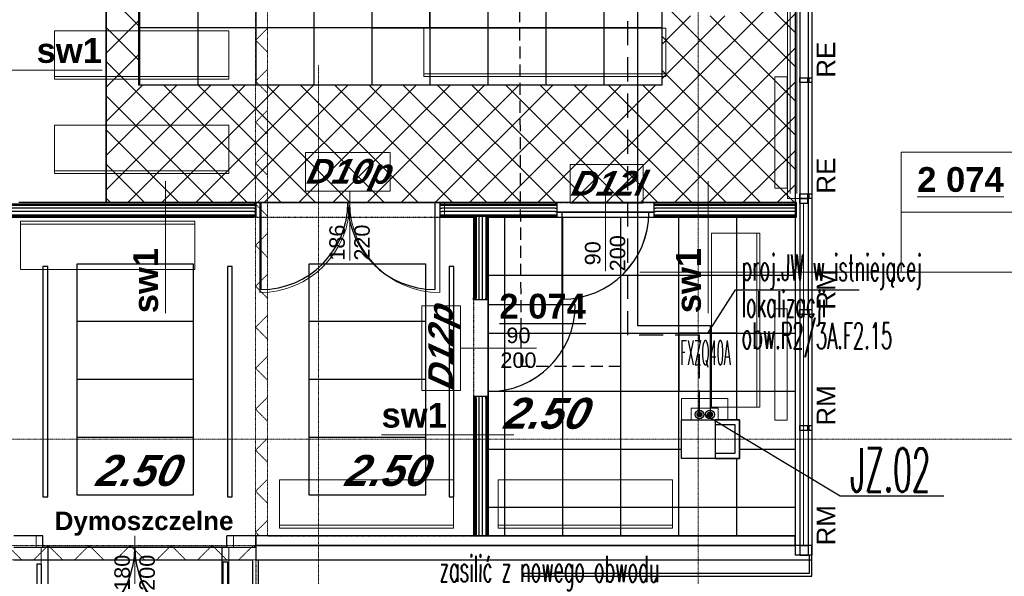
# Model space of a CAD drawing. Header units: millimetres. Extents: x -8838 to 31257, y -6224 to 3754.
# Tile 146 of 185: x 738 to 1756, y -3617 to -3041. Entities that reach past the tile are written whole.
import ezdxf
from ezdxf.enums import TextEntityAlignment as Align

# ---------------------------------------------------------------- set-up
doc = ezdxf.new("R2010")
doc.units = ezdxf.units.MM
doc.header["$LTSCALE"] = 10
doc.header["$MEASUREMENT"] = 0
for name, pattern in [('DASHED', [0.75, 0.5, -0.25]), ('HIDDEN', [0.375, 0.25, -0.125]), ('rzut 2 pietra$0$ArchiTECH.PC 1. Line Type', [0.004, 0.003, -0.001]), ('rzut 2 pietra$0$ArchiTECH.PC 3. Line Type', [0.0013, 0.0003, -0.001]), ('rzut 2 pietra$0$ArchiTECH.PC 4. Line Type', [0.0028, 0.0003, -0.0025]), ('rzut 2 pietra$0$ArchiTECH.PC 5. Line Type', [0.0053, 0.003, -0.001, 0.0003, -0.001]), ('rzut 2 pietra$0$ArchiTECH.PC Solid Line Type', [0]), ('SUFIT_2 PIETRO$0$ArchiTECH.PC 1. Line Type', [0.004, 0.003, -0.001]), ('SUFIT_2 PIETRO$0$ArchiTECH.PC Solid Line Type', [0])]:
    doc.linetypes.add(name, pattern=pattern)
doc.layers.get('0').update_dxf_attribs({"linetype": 'CONTINUOUS', "lineweight": 9})
for name, color, linetype, lineweight in [('_Etap_2_opis', 7, 'CONTINUOUS', 30), ('_Etap_4_klimatyzator_w starej_lokalizacji', 4, 'CONTINUOUS', 30), ('_Etap_4_opis', 7, 'CONTINUOUS', 30), ('_Numer_jednostki', 11, 'CONTINUOUS', 30), ('IS_ARCH', 254, 'CONTINUOUS', 18), ('IS_FREON_GAZ', 22, 'DASHED', 30), ('IS_HC_FREON_CIECZ', 22, 'CONTINUOUS', 30), ('IS_UWAGI', 40, 'CONTINUOUS', 18)]:
    doc.layers.add(name, color=color, linetype=linetype, lineweight=lineweight)
for name, color, linetype in [('IS_HC_IZOLACJA', 42, 'CONTINUOUS'), ('IS_WK_KAN_SKROPLINY', 103, 'HIDDEN'), ('SUFIT_2 PIETRO$0$ELEM KONSTRUKCJI - inwent', 254, 'CONTINUOUS'), ('SUFIT_2 PIETRO$0$INWENTARYZACJA', 254, 'CONTINUOUS'), ('SUFIT_2 PIETRO$0$nr pom PB', 254, 'CONTINUOUS'), ('SUFIT_2 PIETRO$0$OŚWIETLENIE_KULAB', 254, 'CONTINUOUS'), ('SUFIT_2 PIETRO$0$sciany projektowane', 254, 'CONTINUOUS'), ('SUFIT_2 PIETRO$0$SUFIT NOWY 39', 254, 'CONTINUOUS'), ('SUFIT_2 PIETRO$0$TYP SUFITÓW_NOWYCH', 254, 'CONTINUOUS')]:
    doc.layers.add(name, color=color, linetype=linetype)
doc.layers.get('0').freeze()
doc.styles.add('romans1', font='simplex.shx', dxfattribs={"width": 0.8})
doc.styles.add('rzut 2 pietra$0$ArchiTECHStyle1', font='arial.ttf', dxfattribs={"height": 0.16})
doc.styles.add('rzut 2 pietra$0$ArchiTECHStyle2', font='arialbd.ttf', dxfattribs={"height": 0.192})
doc.styles.add('rzut 2 pietra$0$ArchiTECHStyle4', font='arialbi.ttf', dxfattribs={"oblique": 15, "height": 0.256})
doc.styles.add('SUFIT_2 PIETRO$0$ArchiTECHStyle1', font='arialbi.ttf', dxfattribs={"oblique": 15, "height": 0.32})
doc.styles.add('SUFIT_2 PIETRO$0$ArchiTECHStyle3', font='arialbd.ttf', dxfattribs={"height": 0.384})

# ---------------------------------------------------------------- blocks, each defined once
blk = doc.blocks.new('jw_FXZQ40A')
blk.add_lwpolyline([(0, 0), (60, 0), (60, 60), (0, 60)], close=True)
at = {"color": 7, "style": 'romans1', "width": 0.35}
blk.add_text('FXZQ40A', height=25, rotation=359.9189, dxfattribs=at).set_placement((1.5, 27.4))

msp = doc.modelspace()

# ---------------------------------------------------------------- hatches: boundary and pattern name
at = {"layer": 'IS_FREON_GAZ', "ltscale": 5}
msp.add_hatch(color=256, dxfattribs=at).paths.add_polyline_path([(1454.6, -3449.4, 1), (1449.6, -3449.4, 1)])
at = {"layer": 'IS_HC_FREON_CIECZ', "ltscale": 0.02}
msp.add_hatch(color=256, dxfattribs=at).paths.add_polyline_path([(1443.7, -3449.4, 1), (1438.7, -3449.4, 1)])

# ---------------------------------------------------------------- linework, layer by layer
at = {"layer": '_Etap_4_opis'}
for p, q in [((1450, -3365.3), (1478.5, -3320.5)), ((1478.5, -3320.5), (1606.3, -3320.5))]:
    msp.add_line(p, q, dxfattribs=at)
at = {"layer": '_Numer_jednostki'}
msp.add_lwpolyline([(1694, -3534), (1586.5, -3534), (1445.6, -3449.1)], dxfattribs=at)
at = {"layer": 'IS_ARCH', "linetype": 'rzut 2 pietra$0$ArchiTECH.PC 5. Line Type'}
for p, q in [((1440, 773.5), (1440, -3818.9)), ((1047.5, -3087.8), (1047.2, -6167.4)), ((6151.8, -3474.8), (-3581.2, -3474.8))]:
    msp.add_line(p, q, dxfattribs=at)
at = {"layer": 'IS_ARCH', "linetype": 'rzut 2 pietra$0$ArchiTECH.PC Solid Line Type'}
for p, q in [((1540.3, -1708.9), (1540.3, -3594.9)), ((1544.8, -1708.9), (1544.8, -3594.9)), ((1553.8, -3594.9), (1553.8, -1708.9)), ((1557.3, -1708.9), (1557.3, -3594.9)), ((1532.3, -3225.9), (1532.3, -2985.9)), ((1544.8, -2985.9), (1544.8, -3225.9)), ((1535.1, -2993.1), (1535.1, -3220.7)), ((1541.8, -2993.1), (1541.8, -3220.7)), ((774.5, -3102.5), (774.5, -3052.5)), ((774.5, -3052.5), (954.5, -3052.5)), ((954.5, -3052.5), (954.5, -3102.5)), ((1156.4, -3099.8), (1156.4, -3049.8)), ((1156.4, -3049.8), (1406.4, -3049.8)), ((1406.4, -3049.8), (1406.4, -3099.8)), ((717.2, -3093.2), (823.6, -3093.2)), ((954.5, -3099.5), (774.5, -3099.5)), ((954.5, -3102.5), (774.5, -3102.5)), ((1406.4, -3096.8), (1156.4, -3096.8)), ((1406.4, -3099.8), (1156.4, -3099.8)), ((1532, -3100.1), (1519, -3100.1)), ((1519, -3100.1), (1519, -3215.1)), ((1532, -3100.1), (1519, -3100.1)), ((1519, -3100.1), (1519, -3215.1)), ((1532, -3100.1), (1519, -3100.1)), ((1519, -3100.1), (1519, -3215.1)), ((1532, -3100.1), (1519, -3100.1)), ((1519, -3100.1), (1519, -3215.1)), ((1532, -3215.1), (1532, -3100.1)), ((1532, -3215.1), (1532, -3100.1)), ((1532, -3215.1), (1532, -3100.1)), ((1532, -3215.1), (1532, -3100.1)), ((1544.8, -3105.9), (1544.8, -3100.9)), ((1544.8, -3100.9), (1553, -3100.9)), ((1553, -3100.9), (1553, -3105.9)), ((1554.5, -3105.9), (1554.5, -3100.9)), ((1554.5, -3100.9), (1557.3, -3100.9)), ((1557.3, -3100.9), (1557.3, -3105.9)), ((1553, -3105.9), (1544.8, -3105.9)), ((1557.3, -3105.9), (1554.5, -3105.9)), ((774.5, -3200.1), (774.5, -3150.1)), ((774.5, -3150.1), (954.5, -3150.1)), ((954.5, -3150.1), (954.5, -3200.1)), ((1033.9, -3218.3), (1033.9, -3178.3)), ((1033.9, -3178.3), (1121.5, -3178.3)), ((1121.5, -3178.3), (1121.5, -3218.3)), ((1649.6, -3178.1), (2008.4, -3178.1)), ((1649.6, -3178.1), (1649.6, -3302)), ((1307.4, -3230.7), (1307.4, -3190.7)), ((1307.4, -3190.7), (1383.1, -3190.7)), ((1383.1, -3190.7), (1383.1, -3230.7)), ((954.5, -3197.1), (774.5, -3197.1)), ((954.5, -3200.1), (774.5, -3200.1)), ((889.1, -3207.8), (889.1, -3344.6)), ((1450.3, -3207.8), (1450.3, -3344.6)), ((1519, -3215.1), (1532, -3215.1)), ((1519, -3215.1), (1532, -3215.1)), ((1519, -3215.1), (1532, -3215.1)), ((1519, -3215.1), (1532, -3215.1)), ((1121.5, -3218.3), (1033.9, -3218.3)), ((1079.7, -3218.2), (1079.7, -3290.2)), ((1344, -3218.2), (1344, -3301.2)), ((1544.8, -3225.9), (1532.3, -3225.9)), ((1544.8, -3225.9), (1544.8, -3220.9)), ((1544.8, -3220.9), (1553, -3220.9)), ((1553, -3225.9), (1544.8, -3225.9)), ((1544.8, -3230.9), (1544.8, -3225.9)), ((1544.8, -3225.9), (1553, -3225.9)), ((1553, -3220.9), (1553, -3225.9)), ((1553, -3225.9), (1553, -3230.9)), ((1554.5, -3225.9), (1554.5, -3220.9)), ((1554.5, -3220.9), (1557.2, -3220.9)), ((1557.2, -3225.9), (1554.5, -3225.9)), ((1557.2, -3220.9), (1557.2, -3225.9)), ((660.3, -3231.5), (979.7, -3231.5)), ((660.3, -3232.7), (979.7, -3232.7)), ((979.7, -3236), (660.3, -3236)), ((979.7, -3230.2), (737.4, -3230.2)), ((979.7, -3230.2), (981.7, -3230.2)), ((979.7, -3231.5), (981.7, -3231.5)), ((979.7, -3232.7), (981.7, -3232.7)), ((979.7, -3236), (981.7, -3236)), ((981.7, -3230.2), (981.7, -3231.5)), ((981.7, -3230.2), (1177.7, -3230.2)), ((1177.7, -3230.2), (981.7, -3230.2)), ((981.7, -3230.2), (1177.7, -3230.2)), ((981.7, -3231.5), (981.7, -3232.7)), ((981.7, -3232.7), (981.7, -3235.2)), ((981.7, -3235.2), (981.7, -3242.7)), ((986.7, -3230.2), (986.7, -3323.2)), ((1172.7, -3230.2), (1172.7, -3323.2)), ((1179.7, -3230.2), (1177.7, -3230.2)), ((1177.7, -3230.2), (1177.7, -3231.5)), ((1177.7, -3231.5), (1179.7, -3231.5)), ((1177.7, -3231.5), (1177.7, -3232.7)), ((1177.7, -3232.7), (1179.7, -3232.7)), ((1177.7, -3232.7), (1177.7, -3235.2)), ((1177.7, -3235.2), (1177.7, -3242.7)), ((1177.7, -3236), (1179.7, -3236)), ((1257.3, -3230.2), (1179.7, -3230.2)), ((1179.7, -3231.5), (1257.3, -3231.5)), ((1179.7, -3232.7), (1257.3, -3232.7)), ((1257.3, -3236), (1179.7, -3236)), ((1292, -3230.2), (1257.3, -3230.2)), ((1257.3, -3231.5), (1292, -3231.5)), ((1257.3, -3232.7), (1292, -3232.7)), ((1292, -3236), (1257.3, -3236)), ((1292, -3230.2), (1294, -3230.2)), ((1292, -3231.5), (1294, -3231.5)), ((1292, -3232.7), (1294, -3232.7)), ((1292, -3236), (1294, -3236)), ((1294, -3230.2), (1294, -3231.5)), ((1294, -3231.5), (1294, -3232.7)), ((1294, -3232.7), (1294, -3240.2)), ((1383.1, -3230.7), (1307.4, -3230.7)), ((1396, -3230.2), (1394, -3230.2)), ((1394, -3230.2), (1394, -3231.5)), ((1394, -3231.5), (1396, -3231.5)), ((1394, -3231.5), (1394, -3232.7)), ((1394, -3232.7), (1396, -3232.7)), ((1394, -3232.7), (1394, -3240.2)), ((1394, -3236), (1396, -3236)), ((1541.4, -3230.2), (1396, -3230.2)), ((1396, -3231.5), (1541.4, -3231.5)), ((1396, -3232.7), (1541.4, -3232.7)), ((1541.4, -3236), (1396, -3236)), ((1541.4, -3245.2), (1541.4, -3230.2)), ((1553, -3230.9), (1544.8, -3230.9)), ((1548.9, -3230.9), (1548.9, -3584.8)), ((979.7, -3239.4), (660.3, -3239.4)), ((660.3, -3242.7), (979.7, -3242.7)), ((660.3, -3244), (979.7, -3244)), ((660.3, -3245.2), (979.7, -3245.2)), ((979.7, -3239.4), (981.7, -3239.4)), ((979.7, -3242.7), (981.7, -3242.7)), ((979.7, -3244), (981.7, -3244)), ((981.7, -3245.2), (979.7, -3245.2)), ((981.7, -3242.7), (981.7, -3244)), ((981.7, -3244), (981.7, -3245.2)), ((1177.7, -3239.4), (1179.7, -3239.4)), ((1177.7, -3242.7), (1179.7, -3242.7)), ((1177.7, -3242.7), (1177.7, -3244)), ((1177.7, -3244), (1179.7, -3244)), ((1177.7, -3244), (1177.7, -3245.2)), ((1177.7, -3245.2), (1179.7, -3245.2)), ((1257.3, -3239.4), (1179.7, -3239.4)), ((1179.7, -3242.7), (1257.3, -3242.7)), ((1179.7, -3244), (1257.3, -3244)), ((1179.7, -3245.2), (1207.7, -3245.2)), ((1207.7, -3245.2), (1207.7, -3328.7)), ((1209, -3245.2), (1209, -3328.7)), ((1210.2, -3245.2), (1210.2, -3328.7)), ((1213.5, -3328.7), (1213.5, -3245.2)), ((1216.9, -3328.7), (1216.9, -3245.2)), ((1220.2, -3245.2), (1220.2, -3328.7)), ((1221.5, -3245.2), (1221.5, -3328.7)), ((1222.7, -3245.2), (1257.3, -3245.2)), ((1222.7, -3328.7), (1222.7, -3245.2)), ((1292, -3239.4), (1257.3, -3239.4)), ((1257.3, -3242.7), (1292, -3242.7)), ((1257.3, -3244), (1292, -3244)), ((1257.3, -3245.2), (1292, -3245.2)), ((1292, -3239.4), (1294, -3239.4)), ((1292, -3242.7), (1294, -3242.7)), ((1292, -3244), (1294, -3244)), ((1294, -3245.2), (1292, -3245.2)), ((1292, -3245.2), (1294, -3245.2)), ((1294, -3240.2), (1294, -3242.7)), ((1294, -3240.2), (1394, -3240.2)), ((1394, -3240.2), (1294, -3240.2)), ((1294, -3240.2), (1394, -3240.2)), ((1294, -3242.7), (1294, -3244)), ((1294, -3244), (1294, -3245.2)), ((1299, -3240.2), (1299, -3330.2)), ((1394, -3239.4), (1396, -3239.4)), ((1394, -3240.2), (1394, -3242.7)), ((1394, -3242.7), (1396, -3242.7)), ((1394, -3242.7), (1394, -3244)), ((1394, -3244), (1396, -3244)), ((1394, -3244), (1394, -3245.2)), ((1394, -3245.2), (1396, -3245.2)), ((1394, -3245.2), (1396, -3245.2)), ((1541.4, -3239.4), (1396, -3239.4)), ((1396, -3242.7), (1541.4, -3242.7)), ((1396, -3244), (1541.4, -3244)), ((1396, -3245.2), (1541.4, -3245.2)), ((1649.6, -3240.1), (2008.4, -3240.1)), ((919.4, -3249.4), (739.4, -3249.4)), ((739.4, -3249.4), (739.4, -3299.4)), ((919.4, -3252.4), (739.4, -3252.4)), ((919.4, -3299.4), (919.4, -3249.4)), ((1503.6, -3261.7), (1453.6, -3261.7)), ((1453.6, -3261.7), (1453.6, -3441.7)), ((1500.6, -3441.7), (1500.6, -3261.7)), ((1503.6, -3441.7), (1503.6, -3261.7)), ((739.4, -3299.4), (919.4, -3299.4)), ((1649.6, -3302), (1379.6, -3302)), ((1649.6, -3302), (2008.4, -3302)), ((1154.2, -3424.5), (1154.2, -3336.9)), ((1154.2, -3336.9), (1194.2, -3336.9)), ((1194.2, -3336.9), (1194.2, -3424.5)), ((1207.7, -3330.7), (1207.7, -3328.7)), ((1209, -3330.7), (1207.7, -3330.7)), ((1209, -3330.7), (1209, -3328.7)), ((1210.2, -3330.7), (1209, -3330.7)), ((1210.2, -3330.7), (1210.2, -3328.7)), ((1217.7, -3330.7), (1210.2, -3330.7)), ((1213.5, -3330.7), (1213.5, -3328.7)), ((1216.9, -3330.7), (1216.9, -3328.7)), ((1220.2, -3330.7), (1217.7, -3330.7)), ((1220.2, -3330.7), (1220.2, -3328.7)), ((1221.5, -3330.7), (1220.2, -3330.7)), ((1221.5, -3330.7), (1221.5, -3328.7)), ((1222.7, -3330.7), (1221.5, -3330.7)), ((1222.7, -3328.7), (1222.7, -3330.7)), ((1222.7, -3330.7), (1222.7, -3430.7)), ((1222.7, -3430.7), (1222.7, -3330.7)), ((1222.7, -3330.7), (1222.7, -3430.7)), ((1222.7, -3335.7), (1312.7, -3335.7)), ((1532, -3340.1), (1519, -3340.1)), ((1519, -3340.1), (1519, -3455.1)), ((1532, -3340.1), (1519, -3340.1)), ((1519, -3340.1), (1519, -3455.1)), ((1532, -3455.1), (1532, -3340.1)), ((1532, -3455.1), (1532, -3340.1)), ((1544.6, -3345.9), (1544.6, -3340.9)), ((1544.6, -3340.9), (1553.8, -3340.9)), ((1553.8, -3345.9), (1544.6, -3345.9)), ((1553.8, -3340.9), (1553.8, -3345.9)), ((1554.5, -3345.9), (1554.5, -3340.9)), ((1554.5, -3340.9), (1557.2, -3340.9)), ((1557.2, -3345.9), (1554.5, -3345.9)), ((1557.2, -3340.9), (1557.2, -3345.9)), ((1194.1, -3380.7), (1272.7, -3380.7)), ((1194.2, -3424.5), (1154.2, -3424.5)), ((1209, -3430.7), (1207.7, -3430.7)), ((1207.7, -3430.7), (1207.7, -3432.7)), ((1207.7, -3432.7), (1207.7, -3574.8)), ((1210.2, -3430.7), (1209, -3430.7)), ((1209, -3432.7), (1209, -3430.7)), ((1209, -3432.7), (1209, -3574.8)), ((1217.7, -3430.7), (1210.2, -3430.7)), ((1210.2, -3432.7), (1210.2, -3430.7)), ((1210.2, -3432.7), (1210.2, -3574.8)), ((1213.5, -3432.7), (1213.5, -3430.7)), ((1213.5, -3574.8), (1213.5, -3432.7)), ((1216.9, -3432.7), (1216.9, -3430.7)), ((1216.9, -3574.8), (1216.9, -3432.7)), ((1220.2, -3430.7), (1217.7, -3430.7)), ((1221.5, -3430.7), (1220.2, -3430.7)), ((1220.2, -3432.7), (1220.2, -3430.7)), ((1220.2, -3432.7), (1220.2, -3574.8)), ((1222.7, -3430.7), (1221.5, -3430.7)), ((1221.5, -3432.7), (1221.5, -3430.7)), ((1221.5, -3432.7), (1221.5, -3574.8)), ((1222.7, -3432.7), (1222.7, -3430.7)), ((1222.7, -3574.8), (1222.7, -3432.7)), ((1453.6, -3441.7), (1503.6, -3441.7)), ((1422.5, -3454.8), (1457.5, -3454.8)), ((1422.5, -3494.8), (1422.5, -3454.8)), ((1422.5, -3454.8), (1457.5, -3454.8)), ((1422.5, -3494.8), (1422.5, -3454.8)), ((1457.5, -3454.8), (1457.5, -3494.8)), ((1457.5, -3454.8), (1457.5, -3494.8)), ((1457.6, -3454.8), (1457.6, -3459.8)), ((1482.6, -3454.8), (1457.6, -3454.8)), ((1457.6, -3459.8), (1477.6, -3459.8)), ((1477.6, -3459.8), (1477.6, -3489.8)), ((1482.6, -3494.8), (1482.6, -3454.8)), ((1519, -3455.1), (1532, -3455.1)), ((1519, -3455.1), (1532, -3455.1)), ((1544.8, -3465.9), (1544.8, -3460.9)), ((1544.8, -3460.9), (1553, -3460.9)), ((1553, -3460.9), (1553, -3465.9)), ((1554.5, -3465.9), (1554.5, -3460.9)), ((1554.5, -3460.9), (1557.3, -3460.9)), ((1557.3, -3460.9), (1557.3, -3465.9)), ((1249.2, -3470.6), (1112.5, -3470.6)), ((1553, -3465.9), (1544.8, -3465.9)), ((1557.3, -3465.9), (1554.5, -3465.9)), ((1477.6, -3489.8), (1457.6, -3489.8)), ((1457.6, -3489.8), (1457.6, -3494.8)), ((1457.5, -3494.8), (1422.5, -3494.8)), ((1457.5, -3494.8), (1422.5, -3494.8)), ((1457.6, -3494.8), (1482.6, -3494.8)), ((1187, -3516.9), (1007, -3516.9)), ((1007, -3516.9), (1007, -3566.9)), ((1187, -3566.9), (1187, -3516.9)), ((1413.2, -3516.9), (1233.2, -3516.9)), ((1233.2, -3516.9), (1233.2, -3566.9)), ((1413.2, -3566.9), (1413.2, -3516.9)), ((1007, -3563.9), (1187, -3563.9)), ((1007, -3566.9), (1187, -3566.9)), ((1233.2, -3563.9), (1413.2, -3563.9)), ((1233.2, -3566.9), (1413.2, -3566.9)), ((755.5, -3574.8), (732.5, -3574.8)), ((755.5, -3581.8), (755.5, -3574.8)), ((755.5, -3586.8), (755.5, -3581.8)), ((857.5, -3574.8), (857.5, -3631.8)), ((982.5, -3574.8), (959.5, -3574.8)), ((959.5, -3581.8), (959.5, -3574.8)), ((959.5, -3586.8), (959.5, -3581.8)), ((982.5, -3586.8), (982.5, -3574.8)), ((1540, -3574.8), (982.5, -3574.8)), ((982.5, -3574.8), (982.5, -3584.8)), ((982.5, -3574.8), (982.5, -3574.8)), ((1207.7, -3574.8), (1222.7, -3574.8)), ((1540, -3584.8), (1540, -3574.8)), ((732.5, -3586.8), (755.5, -3586.8)), ((755.5, -3586.8), (959.5, -3586.8)), ((959.5, -3586.8), (755.5, -3586.8)), ((760.5, -3586.8), (760.5, -3683.8)), ((954.5, -3586.8), (954.5, -3683.8)), ((959.5, -3586.8), (982.5, -3586.8)), ((959.5, -3586.8), (959.5, -3586.8)), ((982.5, -3584.8), (1540, -3584.8)), ((1557.3, -3584.8), (982.5, -3584.8)), ((982.5, -3584.8), (982.5, -3599.8)), ((982.5, -3584.8), (982.5, -3584.8)), ((1544.8, -3584.9), (1553.8, -3584.9)), ((1557.3, -3599.8), (1557.3, -3584.8)), ((982.5, -3599.8), (1557.3, -3599.8)), ((985, -3599.8), (985, -3992.4)), ((1545.8, -3594.9), (1540.3, -3594.9)), ((1544.8, -3594.9), (1553.8, -3594.9)), ((1553.8, -3594.9), (1545.8, -3594.9)), ((1557.3, -3594.9), (1553.8, -3594.9)), ((1557.5, -3594.9), (1554.5, -3594.9)), ((1554.5, -3594.9), (1554.5, -3613.8)), ((1557.5, -3616.8), (1557.5, -3594.9)), ((1259.2, -3613.8), (1259.2, -3616.8)), ((1554.5, -3613.8), (1259.2, -3613.8)), ((1259.2, -3616.8), (1557.5, -3616.8))]:
    msp.add_line(p, q, dxfattribs=at)
at = {"layer": 'IS_ARCH', "linetype": 'rzut 2 pietra$0$ArchiTECH.PC 3. Line Type'}
for p, q in [((982.3, -3574.8), (982.3, -1789.3)), ((994.5, -1789.3), (994.5, -3574.8)), ((994.5, -3574.8), (982.3, -3574.8)), ((725.4, -3584.8), (982.5, -3584.8)), ((982.5, -3584.8), (982.5, -3599.8)), ((982.5, -3599.8), (725.4, -3599.8))]:
    msp.add_line(p, q, dxfattribs=at)
at = {"layer": 'IS_ARCH', "linetype": 'rzut 2 pietra$0$ArchiTECH.PC 4. Line Type'}
for p, q in [((994.5, -3050), (982.3, -3062.1)), ((982.3, -3062.1), (994.5, -3074.3)), ((994.5, -3092.4), (982.3, -3104.6)), ((982.3, -3104.6), (994.5, -3116.8)), ((994.5, -3134.8), (982.3, -3147)), ((982.3, -3147), (994.5, -3159.2)), ((994.5, -3177.2), (982.3, -3189.4)), ((982.3, -3189.4), (994.5, -3201.6)), ((994.5, -3219.7), (982.3, -3231.8)), ((982.3, -3231.8), (994.5, -3244)), ((994.5, -3262.1), (982.3, -3274.3)), ((982.3, -3274.3), (994.5, -3286.5)), ((994.5, -3304.5), (982.3, -3316.7)), ((982.3, -3316.7), (994.5, -3328.9)), ((994.5, -3346.9), (982.3, -3359.1)), ((982.3, -3359.1), (994.5, -3371.3)), ((994.5, -3389.4), (982.3, -3401.6)), ((982.3, -3401.6), (994.5, -3413.7)), ((994.5, -3431.8), (982.3, -3444)), ((982.3, -3444), (994.5, -3456.2)), ((994.5, -3474.2), (982.3, -3486.4)), ((982.3, -3486.4), (994.5, -3498.6)), ((994.5, -3516.6), (982.3, -3528.8)), ((982.3, -3528.8), (994.5, -3541)), ((994.5, -3559.1), (982.3, -3571.3)), ((982.3, -3571.3), (985.9, -3574.8)), ((725.4, -3584.8), (740.4, -3599.8)), ((767.8, -3584.8), (752.8, -3599.8)), ((767.8, -3584.8), (782.8, -3599.8)), ((810.2, -3584.8), (795.2, -3599.8)), ((810.2, -3584.8), (825.2, -3599.8)), ((852.7, -3584.8), (837.7, -3599.8)), ((852.7, -3584.8), (867.7, -3599.8)), ((895.1, -3584.8), (880.1, -3599.8)), ((895.1, -3584.8), (910.1, -3599.8)), ((937.5, -3584.8), (922.5, -3599.8)), ((937.5, -3584.8), (952.5, -3599.8)), ((979.9, -3584.8), (964.9, -3599.8)), ((979.9, -3584.8), (982.5, -3587.4))]:
    msp.add_line(p, q, dxfattribs=at)
at = {"layer": 'IS_ARCH', "linetype": 'rzut 2 pietra$0$ArchiTECH.PC 1. Line Type'}
for p, q in [((981.7, -3230.2), (1177.7, -3230.2)), ((1294, -3230.2), (1394, -3230.2)), ((981.7, -3245.2), (1177.7, -3245.2)), ((1294, -3245.2), (1394, -3245.2)), ((1207.7, -3330.7), (1207.7, -3430.7)), ((1222.7, -3330.7), (1222.7, -3430.7)), ((995, -3574.8), (1540, -3574.8)), ((982.5, -3599.8), (982.5, -4004.4))]:
    msp.add_line(p, q, dxfattribs=at)
at = {"layer": 'IS_ARCH', "linetype": 'rzut 2 pietra$0$ArchiTECH.PC Solid Line Type'}
for centre, radius, start, end in [((986.7, -3230.2), 93, 270, 0), ((1172.7, -3230.2), 93, 180, 270), ((1299, -3240.2), 90, 270, 0), ((1222.7, -3335.7), 90, 270, 0), ((760.5, -3586.8), 97, 270, 0), ((954.5, -3586.8), 97, 180, 270)]:
    msp.add_arc(centre, radius, start, end, dxfattribs=at)
at = {"layer": 'IS_FREON_GAZ', "ltscale": 5}
msp.add_lwpolyline([(1441.2, -3449.4), (1441.2, -3367.3), (1367, -3367.3), (1367, -3027.7)], dxfattribs=at)
msp.add_circle((1452.1, -3449.4), 2.5, dxfattribs=at)
at = {"layer": 'IS_HC_FREON_CIECZ', "ltscale": 0.02}
msp.add_lwpolyline([(1377, -3017.7), (1377, -3357.3), (1452.1, -3357.3), (1452.1, -3449.4)], dxfattribs=at)
msp.add_circle((1441.2, -3449.4), 2.5, dxfattribs=at)
at = {"layer": 'IS_HC_IZOLACJA'}
for centre in [(1441.2, -3449.4), (1452.1, -3449.4)]:
    msp.add_circle(centre, 4.5, dxfattribs=at)
at = {"layer": 'IS_UWAGI'}
for points in [[(1466.9, -3433), (1422.5, -3432.9), (1422.5, -3454.9)], [(1432.5, -3432.9), (1470.5, -3433), (1470.5, -3455)], [(1460.5, -3443), (1432.5, -3442.9), (1432.5, -3454.9)], [(1432.5, -3442.9), (1460.5, -3443), (1460.5, -3455)]]:
    msp.add_lwpolyline(points, dxfattribs=at)
at = {"layer": 'IS_WK_KAN_SKROPLINY', "lineweight": 30, "ltscale": 5}
msp.add_lwpolyline([(1360, -3399.8), (1257, -3399.8), (1253.5, -2526.9), (1162.5, -2526.9)], dxfattribs=at)
at = {"layer": 'SUFIT_2 PIETRO$0$ELEM KONSTRUKCJI - inwent', "linetype": 'SUFIT_2 PIETRO$0$ArchiTECH.PC Solid Line Type'}
for p, q in [((1422.5, -3454.8), (1457.5, -3454.8)), ((1422.5, -3494.8), (1422.5, -3454.8)), ((1422.5, -3454.8), (1457.5, -3454.8)), ((1422.5, -3494.8), (1422.5, -3454.8)), ((1457.5, -3454.8), (1457.5, -3494.8)), ((1457.5, -3454.8), (1457.5, -3494.8)), ((1457.5, -3494.8), (1422.5, -3494.8)), ((1457.5, -3494.8), (1422.5, -3494.8))]:
    msp.add_line(p, q, dxfattribs=at)
at = {"layer": 'SUFIT_2 PIETRO$0$INWENTARYZACJA', "linetype": 'SUFIT_2 PIETRO$0$ArchiTECH.PC Solid Line Type'}
for p, q in [((1540.3, -1708.9), (1540.3, -3594.9)), ((1544.8, -1708.9), (1544.8, -3594.9)), ((1553.8, -3594.9), (1553.8, -1708.9)), ((1557.3, -1708.9), (1557.3, -3594.9)), ((1544.8, -3100.9), (1553, -3100.9)), ((1544.8, -3105.9), (1544.8, -3100.9)), ((1553, -3100.9), (1553, -3105.9)), ((1554.5, -3100.9), (1557.3, -3100.9)), ((1554.5, -3105.9), (1554.5, -3100.9)), ((1557.3, -3100.9), (1557.3, -3105.9)), ((1553, -3105.9), (1544.8, -3105.9)), ((1557.3, -3105.9), (1554.5, -3105.9)), ((1544.8, -3220.9), (1553, -3220.9)), ((1544.8, -3225.9), (1544.8, -3220.9)), ((1544.8, -3225.9), (1553, -3225.9)), ((1544.8, -3230.9), (1544.8, -3225.9)), ((1553, -3225.9), (1544.8, -3225.9)), ((1553, -3220.9), (1553, -3225.9)), ((1553, -3225.9), (1553, -3230.9)), ((1554.5, -3220.9), (1557.2, -3220.9)), ((1554.5, -3225.9), (1554.5, -3220.9)), ((1557.2, -3225.9), (1554.5, -3225.9)), ((1557.2, -3220.9), (1557.2, -3225.9)), ((1553, -3230.9), (1544.8, -3230.9)), ((1544.6, -3340.9), (1553.8, -3340.9)), ((1544.6, -3345.9), (1544.6, -3340.9)), ((1553.8, -3345.9), (1544.6, -3345.9)), ((1553.8, -3340.9), (1553.8, -3345.9)), ((1554.5, -3340.9), (1557.2, -3340.9)), ((1554.5, -3345.9), (1554.5, -3340.9)), ((1557.2, -3345.9), (1554.5, -3345.9)), ((1557.2, -3340.9), (1557.2, -3345.9)), ((1457.6, -3454.8), (1457.6, -3459.8)), ((1482.6, -3454.8), (1457.6, -3454.8)), ((1457.6, -3459.8), (1477.6, -3459.8)), ((1477.6, -3459.8), (1477.6, -3489.8)), ((1482.6, -3494.8), (1482.6, -3454.8)), ((1544.8, -3460.9), (1553, -3460.9)), ((1544.8, -3465.9), (1544.8, -3460.9)), ((1553, -3460.9), (1553, -3465.9)), ((1554.5, -3460.9), (1557.3, -3460.9)), ((1554.5, -3465.9), (1554.5, -3460.9)), ((1557.3, -3460.9), (1557.3, -3465.9)), ((1553, -3465.9), (1544.8, -3465.9)), ((1557.3, -3465.9), (1554.5, -3465.9)), ((1477.6, -3489.8), (1457.6, -3489.8)), ((1457.6, -3489.8), (1457.6, -3494.8)), ((1457.6, -3494.8), (1482.6, -3494.8)), ((982.5, -3574.8), (982.5, -3584.8)), ((982.5, -3574.8), (982.5, -3574.8)), ((1540, -3574.8), (982.5, -3574.8)), ((1540, -3584.8), (1540, -3574.8)), ((982.5, -3584.8), (982.5, -3584.8)), ((1557.3, -3584.8), (982.5, -3584.8)), ((982.5, -3584.8), (982.5, -3599.8)), ((982.5, -3584.8), (1540, -3584.8)), ((1544.8, -3584.9), (1553.8, -3584.9)), ((1557.3, -3599.8), (1557.3, -3584.8)), ((982.5, -3599.8), (1557.3, -3599.8)), ((985, -3599.8), (985, -3992.4)), ((1545.8, -3594.9), (1540.3, -3594.9)), ((1544.8, -3594.9), (1553.8, -3594.9)), ((1553.8, -3594.9), (1545.8, -3594.9)), ((1557.3, -3594.9), (1553.8, -3594.9)), ((1557.5, -3594.9), (1554.5, -3594.9)), ((1554.5, -3594.9), (1554.5, -3613.8)), ((1557.5, -3616.8), (1557.5, -3594.9)), ((1259.2, -3613.8), (1259.2, -3616.8)), ((1554.5, -3613.8), (1259.2, -3613.8)), ((1259.2, -3616.8), (1557.5, -3616.8))]:
    msp.add_line(p, q, dxfattribs=at)
at = {"layer": 'SUFIT_2 PIETRO$0$INWENTARYZACJA', "linetype": 'SUFIT_2 PIETRO$0$ArchiTECH.PC 1. Line Type'}
for p, q in [((995, -3574.8), (1540, -3574.8)), ((982.5, -3599.8), (982.5, -4004.4))]:
    msp.add_line(p, q, dxfattribs=at)
at = {"layer": 'SUFIT_2 PIETRO$0$OŚWIETLENIE_KULAB', "linetype": 'SUFIT_2 PIETRO$0$ArchiTECH.PC Solid Line Type'}
for p, q in [((1222.8, -3245.3), (1540, -3245.3)), ((1222.8, -3245.3), (1222.8, -3574.8)), ((1540, -3245.3), (1540, -3574.8)), ((767.4, -3296.3), (762.4, -3296.3)), ((762.4, -3296.3), (762.4, -3534.5)), ((767.4, -3296.3), (762.4, -3296.3)), ((762.4, -3296.3), (762.4, -3534.5)), ((767.4, -3534.5), (767.4, -3296.3)), ((767.4, -3534.5), (767.4, -3296.3)), ((958.1, -3296.3), (953.1, -3296.3)), ((953.1, -3296.3), (953.1, -3534.5)), ((958.1, -3296.3), (953.1, -3296.3)), ((953.1, -3296.3), (953.1, -3534.5)), ((958.1, -3534.5), (958.1, -3296.3)), ((958.1, -3534.5), (958.1, -3296.3)), ((1187.3, -3296.3), (1182.3, -3296.3)), ((1182.3, -3296.3), (1182.3, -3534.5)), ((1187.3, -3296.3), (1182.3, -3296.3)), ((1182.3, -3296.3), (1182.3, -3534.5)), ((1187.3, -3534.5), (1187.3, -3296.3)), ((1187.3, -3534.5), (1187.3, -3296.3)), ((762.4, -3534.5), (767.4, -3534.5)), ((762.4, -3534.5), (767.4, -3534.5)), ((953.1, -3534.5), (958.1, -3534.5)), ((953.1, -3534.5), (958.1, -3534.5)), ((1182.3, -3534.5), (1187.3, -3534.5)), ((1182.3, -3534.5), (1187.3, -3534.5)), ((1222.8, -3574.8), (1540, -3574.8)), ((953.6, -3602.2), (948.6, -3602.2)), ((948.6, -3602.2), (948.6, -4433.4)), ((953.6, -3602.2), (948.6, -3602.2)), ((948.6, -3602.2), (948.6, -4433.4)), ((953.6, -4433.4), (953.6, -3602.2)), ((953.6, -4433.4), (953.6, -3602.2)), ((761.1, -3604.1), (756.1, -3604.1)), ((756.1, -3604.1), (756.1, -4435.3)), ((761.1, -3604.1), (756.1, -3604.1)), ((756.1, -3604.1), (756.1, -4435.3)), ((761.1, -4435.3), (761.1, -3604.1)), ((761.1, -4435.3), (761.1, -3604.1))]:
    msp.add_line(p, q, dxfattribs=at)
at = {"layer": 'SUFIT_2 PIETRO$0$sciany projektowane', "linetype": 'SUFIT_2 PIETRO$0$ArchiTECH.PC Solid Line Type'}
for p, q in [((660.3, -3231.4), (980.7, -3231.4)), ((660.3, -3232.7), (980.7, -3232.7)), ((980.7, -3236), (660.3, -3236)), ((980.7, -3230.1), (737.4, -3230.1)), ((980.7, -3230.1), (982.7, -3230.1)), ((980.7, -3231.4), (982.7, -3231.4)), ((980.7, -3232.7), (982.7, -3232.7)), ((980.7, -3236), (982.7, -3236)), ((982.7, -3230.1), (982.7, -3231.4)), ((982.7, -3230.1), (1172.7, -3230.1)), ((1172.7, -3230.1), (982.7, -3230.1)), ((982.7, -3230.1), (1172.7, -3230.1)), ((982.7, -3231.4), (982.7, -3232.7)), ((982.7, -3232.7), (982.7, -3235.1)), ((982.7, -3235.1), (982.7, -3242.7)), ((987.7, -3230.1), (987.7, -3320.1)), ((1167.7, -3230.1), (1167.7, -3320.1)), ((1174.7, -3230.1), (1172.7, -3230.1)), ((1172.7, -3230.1), (1172.7, -3231.4)), ((1172.7, -3231.4), (1174.7, -3231.4)), ((1172.7, -3231.4), (1172.7, -3232.7)), ((1172.7, -3232.7), (1174.7, -3232.7)), ((1172.7, -3232.7), (1172.7, -3235.1)), ((1172.7, -3235.1), (1172.7, -3242.7)), ((1172.7, -3236), (1174.7, -3236)), ((1257.3, -3230.1), (1174.7, -3230.1)), ((1174.7, -3231.4), (1257.3, -3231.4)), ((1174.7, -3232.7), (1257.3, -3232.7)), ((1257.3, -3236), (1174.7, -3236)), ((1291.9, -3230.1), (1257.3, -3230.1)), ((1257.3, -3231.4), (1291.9, -3231.4)), ((1257.3, -3232.7), (1291.9, -3232.7)), ((1291.9, -3236), (1257.3, -3236)), ((1291.9, -3230.1), (1293.9, -3230.1)), ((1291.9, -3231.4), (1293.9, -3231.4)), ((1291.9, -3232.7), (1293.9, -3232.7)), ((1291.9, -3236), (1293.9, -3236)), ((1293.9, -3230.1), (1293.9, -3231.4)), ((1293.9, -3231.4), (1293.9, -3232.7)), ((1293.9, -3232.7), (1293.9, -3240.1)), ((1395.9, -3230.1), (1393.9, -3230.1)), ((1393.9, -3230.1), (1393.9, -3231.4)), ((1393.9, -3231.4), (1395.9, -3231.4)), ((1393.9, -3231.4), (1393.9, -3232.7)), ((1393.9, -3232.7), (1395.9, -3232.7)), ((1393.9, -3232.7), (1393.9, -3240.1)), ((1393.9, -3236), (1395.9, -3236)), ((1541.4, -3230.1), (1395.9, -3230.1)), ((1395.9, -3231.4), (1541.4, -3231.4)), ((1395.9, -3232.7), (1541.4, -3232.7)), ((1541.4, -3236), (1395.9, -3236)), ((1541.4, -3245.3), (1541.4, -3230.1)), ((980.7, -3239.4), (660.3, -3239.4)), ((660.3, -3242.7), (980.7, -3242.7)), ((660.3, -3244), (980.7, -3244)), ((660.3, -3245.3), (980.7, -3245.3)), ((980.7, -3239.4), (982.7, -3239.4)), ((980.7, -3242.7), (982.7, -3242.7)), ((980.7, -3244), (982.7, -3244)), ((982.7, -3245.3), (980.7, -3245.3)), ((982.7, -3242.7), (982.7, -3244)), ((982.7, -3244), (982.7, -3245.3)), ((1172.7, -3239.4), (1174.7, -3239.4)), ((1172.7, -3242.7), (1174.7, -3242.7)), ((1172.7, -3242.7), (1172.7, -3244)), ((1172.7, -3244), (1174.7, -3244)), ((1172.7, -3244), (1172.7, -3245.3)), ((1172.7, -3245.3), (1174.7, -3245.3)), ((1257.3, -3239.4), (1174.7, -3239.4)), ((1174.7, -3242.7), (1257.3, -3242.7)), ((1174.7, -3244), (1257.3, -3244)), ((1174.7, -3245.3), (1207.6, -3245.3)), ((1207.6, -3245.3), (1207.6, -3328.7)), ((1208.9, -3245.3), (1208.9, -3328.7)), ((1210.2, -3245.3), (1210.2, -3328.7)), ((1213.5, -3328.7), (1213.5, -3245.3)), ((1216.9, -3328.7), (1216.9, -3245.3)), ((1220.2, -3245.3), (1220.2, -3328.7)), ((1221.5, -3245.3), (1221.5, -3328.7)), ((1222.8, -3245.3), (1257.3, -3245.3)), ((1222.8, -3328.7), (1222.8, -3245.3)), ((1291.9, -3239.4), (1257.3, -3239.4)), ((1257.3, -3242.7), (1291.9, -3242.7)), ((1257.3, -3244), (1291.9, -3244)), ((1257.3, -3245.3), (1291.9, -3245.3)), ((1291.9, -3239.4), (1293.9, -3239.4)), ((1291.9, -3242.7), (1293.9, -3242.7)), ((1291.9, -3244), (1293.9, -3244)), ((1293.9, -3245.3), (1291.9, -3245.3)), ((1293.9, -3240.1), (1293.9, -3242.7)), ((1293.9, -3240.1), (1393.9, -3240.1)), ((1393.9, -3240.1), (1293.9, -3240.1)), ((1293.9, -3240.1), (1393.9, -3240.1)), ((1293.9, -3242.7), (1293.9, -3244)), ((1293.9, -3244), (1293.9, -3245.1)), ((1293.9, -3245.1), (1293.9, -3245.3)), ((1298.9, -3240.1), (1298.9, -3330.1)), ((1393.9, -3239.4), (1395.9, -3239.4)), ((1393.9, -3240.1), (1393.9, -3242.7)), ((1393.9, -3242.7), (1395.9, -3242.7)), ((1393.9, -3242.7), (1393.9, -3244)), ((1393.9, -3244), (1395.9, -3244)), ((1393.9, -3244), (1393.9, -3245.1)), ((1393.9, -3245.1), (1393.9, -3245.3)), ((1393.9, -3245.3), (1395.9, -3245.3)), ((1541.4, -3239.4), (1395.9, -3239.4)), ((1395.9, -3242.7), (1541.4, -3242.7)), ((1395.9, -3244), (1541.4, -3244)), ((1395.9, -3245.3), (1541.4, -3245.3)), ((1207.6, -3330.7), (1207.6, -3328.7)), ((1208.9, -3330.7), (1207.6, -3330.7)), ((1208.9, -3330.7), (1208.9, -3328.7)), ((1210.2, -3330.7), (1208.9, -3330.7)), ((1210.2, -3330.7), (1210.2, -3328.7)), ((1217.8, -3330.7), (1210.2, -3330.7)), ((1213.5, -3330.7), (1213.5, -3328.7)), ((1216.9, -3330.7), (1216.9, -3328.7)), ((1220.2, -3330.7), (1217.8, -3330.7)), ((1220.2, -3330.7), (1220.2, -3328.7)), ((1221.5, -3330.7), (1220.2, -3330.7)), ((1221.5, -3330.7), (1221.5, -3328.7)), ((1222.8, -3330.7), (1221.5, -3330.7)), ((1222.8, -3328.7), (1222.8, -3330.7)), ((1222.8, -3330.7), (1222.8, -3430.7)), ((1222.8, -3430.7), (1222.8, -3330.7)), ((1222.8, -3330.7), (1222.8, -3430.7)), ((1222.8, -3335.7), (1312.8, -3335.7)), ((1208.9, -3430.7), (1207.6, -3430.7)), ((1207.6, -3430.7), (1207.6, -3432.7)), ((1207.6, -3432.7), (1207.6, -3574.8)), ((1210.2, -3430.7), (1208.9, -3430.7)), ((1208.9, -3432.7), (1208.9, -3430.7)), ((1208.9, -3432.7), (1208.9, -3574.8)), ((1217.8, -3430.7), (1210.2, -3430.7)), ((1210.2, -3432.7), (1210.2, -3430.7)), ((1210.2, -3432.7), (1210.2, -3574.8)), ((1213.5, -3432.7), (1213.5, -3430.7)), ((1213.5, -3574.8), (1213.5, -3432.7)), ((1216.9, -3432.7), (1216.9, -3430.7)), ((1216.9, -3574.8), (1216.9, -3432.7)), ((1220.2, -3430.7), (1217.8, -3430.7)), ((1221.5, -3430.7), (1220.2, -3430.7)), ((1220.2, -3432.7), (1220.2, -3430.7)), ((1220.2, -3432.7), (1220.2, -3574.8)), ((1222.8, -3430.7), (1221.5, -3430.7)), ((1221.5, -3432.7), (1221.5, -3430.7)), ((1221.5, -3432.7), (1221.5, -3574.8)), ((1222.8, -3432.7), (1222.8, -3430.7)), ((1222.8, -3574.8), (1222.8, -3432.7)), ((762.5, -3574.8), (732.5, -3574.8)), ((762.5, -3581.8), (762.5, -3574.8)), ((762.5, -3586.8), (762.5, -3581.8)), ((982.5, -3574.8), (952.5, -3574.8)), ((952.5, -3581.8), (952.5, -3574.8)), ((952.5, -3586.8), (952.5, -3581.8)), ((982.5, -3586.8), (982.5, -3574.8)), ((1207.6, -3574.8), (1222.8, -3574.8)), ((732.5, -3586.8), (762.5, -3586.8)), ((762.5, -3586.8), (952.5, -3586.8)), ((952.5, -3586.8), (762.5, -3586.8)), ((767.5, -3586.8), (767.5, -3676.8)), ((947.5, -3586.8), (947.5, -3676.8)), ((952.5, -3586.8), (982.5, -3586.8)), ((952.5, -3586.8), (952.5, -3586.8))]:
    msp.add_line(p, q, dxfattribs=at)
at = {"layer": 'SUFIT_2 PIETRO$0$sciany projektowane', "linetype": 'SUFIT_2 PIETRO$0$ArchiTECH.PC 1. Line Type'}
for p, q in [((982.7, -3230.1), (1172.7, -3230.1)), ((1293.9, -3230.1), (1393.9, -3230.1)), ((982.7, -3245.3), (1172.7, -3245.3)), ((1293.9, -3245.3), (1393.9, -3245.3)), ((1207.6, -3330.7), (1207.6, -3430.7)), ((1222.8, -3330.7), (1222.8, -3430.7))]:
    msp.add_line(p, q, dxfattribs=at)
at = {"layer": 'SUFIT_2 PIETRO$0$sciany projektowane', "linetype": 'SUFIT_2 PIETRO$0$ArchiTECH.PC Solid Line Type'}
for centre, start, end in [((987.7, -3230.1), 270, 0), ((1167.7, -3230.1), 180, 270), ((1298.9, -3240.1), 270, 0), ((1222.8, -3335.7), 270, 0), ((767.5, -3586.8), 270, 0), ((947.5, -3586.8), 180, 270)]:
    msp.add_arc(centre, 90, start, end, dxfattribs=at)
at = {"layer": 'SUFIT_2 PIETRO$0$SUFIT NOWY 39', "linetype": 'SUFIT_2 PIETRO$0$ArchiTECH.PC Solid Line Type'}
for p, q in [((1541.4, -1789.3), (1540, -3215.2)), ((922.5, -1849.3), (922.5, -3108.5)), ((982.5, -1849.3), (982.5, -3108.5)), ((1042.5, -1849.3), (1042.5, -3108.5)), ((1102.5, -1849.3), (1102.5, -3108.5)), ((1162.5, -1849.3), (1162.5, -3108.5)), ((1222.5, -1849.3), (1222.5, -3108.5)), ((1282.5, -1849.3), (1282.5, -3108.5)), ((1342.5, -1849.3), (1342.5, -3108.5)), ((1402.4, -1849.3), (1402.4, -3108.5)), ((1402.4, -1849.3), (1402.4, -3108.5)), ((827.8, -3229.6), (827.8, -1886.7)), ((861.6, -3108.5), (861.6, -1910)), ((861.6, -3108.5), (861.6, -1910)), ((862.5, -3108.5), (862.5, -1909.1)), ((827.8, -2191.2), (827.8, -3229.6)), ((1309.4, -3230.2), (1540.2, -2999.4)), ((1540.2, -3054.1), (1482.6, -2996.5)), ((861.6, -3047.3), (827.8, -3013.5)), ((1540.1, -3160), (1402.4, -3022.4)), ((1540.1, -3089.4), (1482.6, -3031.9)), ((827.8, -3075.5), (861.6, -3041.6)), ((1344.8, -3230.2), (1540.2, -3034.8)), ((1402.4, -3066.5), (1431.9, -3037)), ((1402.4, -3101.9), (1467.3, -3037)), ((1540.1, -3124.7), (1452.4, -3037)), ((861.6, -3082.7), (827.8, -3048.8)), ((1402.4, -3049.3), (861.6, -3049.3)), ((1540, -3195.4), (1402.4, -3057.8)), ((1380.1, -3230.2), (1540.1, -3070.2)), ((827.8, -3110.8), (861.6, -3077)), ((973.4, -3229.8), (827.8, -3084.2)), ((1402.4, -3093.1), (1539.5, -3230.2)), ((827.8, -3146.2), (865.4, -3108.5)), ((827.8, -3181.5), (900.8, -3108.5)), ((827.8, -3216.9), (936.1, -3108.5)), ((850.4, -3229.6), (971.5, -3108.5)), ((1402.4, -3108.5), (861.6, -3108.5)), ((1402.4, -3108.5), (861.6, -3108.5)), ((885.7, -3229.7), (1006.9, -3108.5)), ((1008.8, -3229.9), (887.5, -3108.5)), ((921, -3229.7), (1042.2, -3108.5)), ((1044.2, -3229.9), (922.8, -3108.5)), ((956.3, -3229.8), (1077.6, -3108.5)), ((1079.6, -3230), (958.2, -3108.5)), ((991.6, -3229.8), (1112.9, -3108.5)), ((1115.1, -3230), (993.6, -3108.5)), ((1026.9, -3229.9), (1148.3, -3108.5)), ((1150.5, -3230.1), (1028.9, -3108.5)), ((1062.2, -3229.9), (1183.6, -3108.5)), ((1185.9, -3230.1), (1064.3, -3108.5)), ((1097.5, -3230), (1219, -3108.5)), ((1221.3, -3230.2), (1099.6, -3108.5)), ((1132.8, -3230.1), (1254.3, -3108.5)), ((1256.7, -3230.2), (1135, -3108.5)), ((1168.1, -3230.1), (1289.7, -3108.5)), ((1292, -3230.2), (1170.3, -3108.5)), ((1203.4, -3230.1), (1325, -3108.5)), ((1327.4, -3230.2), (1205.7, -3108.5)), ((1238.7, -3230.2), (1360.4, -3108.5)), ((1362.7, -3230.2), (1241, -3108.5)), ((1274.1, -3230.2), (1395.8, -3108.5)), ((1398.1, -3230.2), (1276.4, -3108.5)), ((1433.4, -3230.2), (1311.8, -3108.5)), ((1347.1, -3108.5), (1468.8, -3230.2)), ((1382.5, -3108.5), (1504.2, -3230.2)), ((1415.5, -3230.2), (1540.1, -3105.6)), ((938, -3229.8), (827.8, -3119.5)), ((1450.9, -3230.2), (1540.1, -3141)), ((902.6, -3229.7), (827.8, -3154.9)), ((1486.2, -3230.2), (1540, -3176.4)), ((867.2, -3229.7), (827.8, -3190.2)), ((1521.6, -3230.2), (1540, -3211.8)), ((1540, -3215.2), (1540, -3230.2)), ((831.8, -3229.6), (827.8, -3225.6)), ((1172.5, -3230.1), (827.8, -3229.6)), ((1264.8, -3230.2), (1172.5, -3230.1)), ((1540, -3230.2), (1264.8, -3230.2)), ((1240, -3574.8), (1240, -3245.3)), ((1300, -3574.8), (1300, -3245.3)), ((1360, -3574.8), (1360, -3245.3)), ((1420, -3574.8), (1420, -3245.3)), ((1480, -3454.8), (1480, -3245.3)), ((797.8, -3532.9), (797.8, -3293.5)), ((797.8, -3293.5), (917.8, -3293.5)), ((917.8, -3293.5), (917.8, -3532.9)), ((917.8, -3293.5), (917.8, -3532.9)), ((1037.8, -3532.9), (1037.8, -3293.5)), ((1037.8, -3293.5), (1157.8, -3293.5)), ((1157.8, -3293.5), (1157.8, -3532.9)), ((1157.8, -3293.5), (1157.8, -3532.9)), ((1222.8, -3305.3), (1540, -3305.3)), ((797.8, -3352.9), (917.8, -3352.9)), ((1037.8, -3352.9), (1157.8, -3352.9)), ((1222.8, -3365.3), (1540, -3365.3)), ((797.8, -3412.9), (917.8, -3412.9)), ((1037.8, -3412.9), (1157.8, -3412.9)), ((1222.8, -3425.3), (1540, -3425.3)), ((797.8, -3472.9), (917.8, -3472.9)), ((1037.8, -3472.9), (1157.8, -3472.9)), ((1222.8, -3485.3), (1422.5, -3485.3)), ((1482.6, -3485.3), (1540, -3485.3)), ((1480, -3574.8), (1480, -3494.8)), ((917.8, -3532.9), (797.8, -3532.9)), ((1157.8, -3532.9), (1037.8, -3532.9)), ((1222.8, -3545.3), (1540, -3545.3)), ((732.5, -3599.8), (797.5, -3599.8)), ((797.5, -3599.8), (917.8, -3599.8)), ((917.8, -3599.8), (979, -3599.8)), ((979, -3599.8), (979, -4416))]:
    msp.add_line(p, q, dxfattribs=at)
at = {"layer": 'SUFIT_2 PIETRO$0$TYP SUFITÓW_NOWYCH', "linetype": 'SUFIT_2 PIETRO$0$ArchiTECH.PC Solid Line Type'}
for p, q in [((1402.4, -1849.3), (1402.4, -3108.5)), ((861.6, -3108.5), (861.6, -1910)), ((1402.4, -3108.5), (861.6, -3108.5)), ((1222.8, -3245.3), (1540, -3245.3)), ((1222.8, -3574.8), (1222.8, -3245.3)), ((1540, -3245.3), (1540, -3574.8)), ((797.8, -3293.5), (917.8, -3293.5)), ((797.8, -3532.9), (797.8, -3293.5)), ((917.8, -3293.5), (917.8, -3532.9)), ((1037.8, -3293.5), (1157.8, -3293.5)), ((1037.8, -3532.9), (1037.8, -3293.5)), ((1157.8, -3293.5), (1157.8, -3532.9)), ((1422.5, -3454.8), (1482.6, -3454.8)), ((1422.5, -3494.8), (1422.5, -3454.8)), ((1482.6, -3454.8), (1482.6, -3494.8)), ((1482.6, -3494.8), (1422.5, -3494.8)), ((917.8, -3532.9), (797.8, -3532.9)), ((1157.8, -3532.9), (1037.8, -3532.9)), ((1540, -3574.8), (1222.8, -3574.8))]:
    msp.add_line(p, q, dxfattribs=at)

# ---------------------------------------------------------------- block references
at = {"layer": '_Etap_4_klimatyzator_w starej_lokalizacji'}
for p in [(1102.5, -3049.3), (1420, -3425.3)]:
    msp.add_blockref('jw_FXZQ40A', p, dxfattribs=at)

# ---------------------------------------------------------------- texts
at = {"layer": '_Etap_2_opis', "style": 'romans1', "width": 0.5}
msp.add_text('zasilić z nowego obwodu', height=27, rotation=359.9189, dxfattribs=at).set_placement((1172.4, -3622.5))
at = {"layer": '_Etap_4_opis', "style": 'romans1', "width": 0.5}
for s, p in [('proj.JW w istniejącej', (1484.7, -3310.8)), ('lokalizacji', (1484.7, -3348.7)), ('obw.R2/3A.F2.15', (1484.7, -3381.3))]:
    msp.add_text(s, height=27, rotation=359.9189, dxfattribs=at).set_placement(p)
at = {"layer": '_Numer_jednostki', "style": 'romans1', "width": 0.5}
msp.add_text('JZ.02', height=45, rotation=359.9189, dxfattribs=at).set_placement((1597, -3529.3))
at = {"layer": 'IS_ARCH'}
for s, height, style, p in [('sw1', 25.6, 'rzut 2 pietra$0$ArchiTECHStyle2', (755.9, -3093.2)), ('%%u2 074%%u', 25.6, 'rzut 2 pietra$0$ArchiTECHStyle2', (1666.3, -3226.7)), ('90', 16, 'rzut 2 pietra$0$ArchiTECHStyle1', (1241.6, -3380.3)), ('200', 16, 'rzut 2 pietra$0$ArchiTECHStyle1', (1235.4, -3406)), ('sw1', 25.6, 'rzut 2 pietra$0$ArchiTECHStyle2', (1112.5, -3470.6)), ('Dymoszczelne', 19.2, 'rzut 2 pietra$0$ArchiTECHStyle2', (774.6, -3574.8))]:
    msp.add_text(s, height=height, dxfattribs=dict(at, style=style)).set_placement(p, align=Align.BOTTOM_LEFT)
for s, height, style, p in [('RE', 19.2, 'rzut 2 pietra$0$ArchiTECHStyle1', (1587.3, -3100.9)), ('RE', 19.2, 'rzut 2 pietra$0$ArchiTECHStyle1', (1587.3, -3220.9)), ('186', 16, 'rzut 2 pietra$0$ArchiTECHStyle1', (1079.3, -3290.2)), ('220', 16, 'rzut 2 pietra$0$ArchiTECHStyle1', (1105.1, -3290.2)), ('200', 16, 'rzut 2 pietra$0$ArchiTECHStyle1', (1369.3, -3301.2)), ('90', 16, 'rzut 2 pietra$0$ArchiTECHStyle1', (1343.6, -3295)), ('sw1', 25.6, 'rzut 2 pietra$0$ArchiTECHStyle2', (889.1, -3344.6)), ('sw1', 25.6, 'rzut 2 pietra$0$ArchiTECHStyle2', (1450.3, -3344.6)), ('RM', 19.2, 'rzut 2 pietra$0$ArchiTECHStyle1', (1587.3, -3340.9)), ('RM', 19.2, 'rzut 2 pietra$0$ArchiTECHStyle1', (1587.3, -3460.9)), ('RM', 19.2, 'rzut 2 pietra$0$ArchiTECHStyle1', (1587.3, -3584.8)), ('180', 16, 'rzut 2 pietra$0$ArchiTECHStyle1', (857.1, -3631.8)), ('200', 16, 'rzut 2 pietra$0$ArchiTECHStyle1', (882.9, -3631.8))]:
    msp.add_text(s, height=height, rotation=90, dxfattribs=dict(at, style=style)).set_placement(p, align=Align.BOTTOM_LEFT)
at = {"layer": 'IS_ARCH', "style": 'rzut 2 pietra$0$ArchiTECHStyle4', "oblique": 15}
for s, p in [('D10p', (1033.9, -3218.3)), ('D12l', (1307.4, -3230.7))]:
    msp.add_text(s, height=25.6, dxfattribs=at).set_placement(p, align=Align.BOTTOM_LEFT)
msp.add_text('D12p', height=25.6, rotation=90, dxfattribs=at).set_placement((1194.2, -3424.5), align=Align.BOTTOM_LEFT)
at = {"layer": 'SUFIT_2 PIETRO$0$nr pom PB', "style": 'SUFIT_2 PIETRO$0$ArchiTECHStyle3'}
msp.add_text('%%u2 074%%u', height=25.6, dxfattribs=at).set_placement((1234.3, -3357.8), align=Align.BOTTOM_LEFT)
at = {"layer": 'SUFIT_2 PIETRO$0$SUFIT NOWY 39', "style": 'SUFIT_2 PIETRO$0$ArchiTECHStyle1', "oblique": 15}
for p in [(1237.8, -3473.8), (816.1, -3532.9), (1073.6, -3532.9)]:
    msp.add_text('2.50', height=32, dxfattribs=at).set_placement(p, align=Align.BOTTOM_LEFT)

doc.saveas('drawing.dxf')
